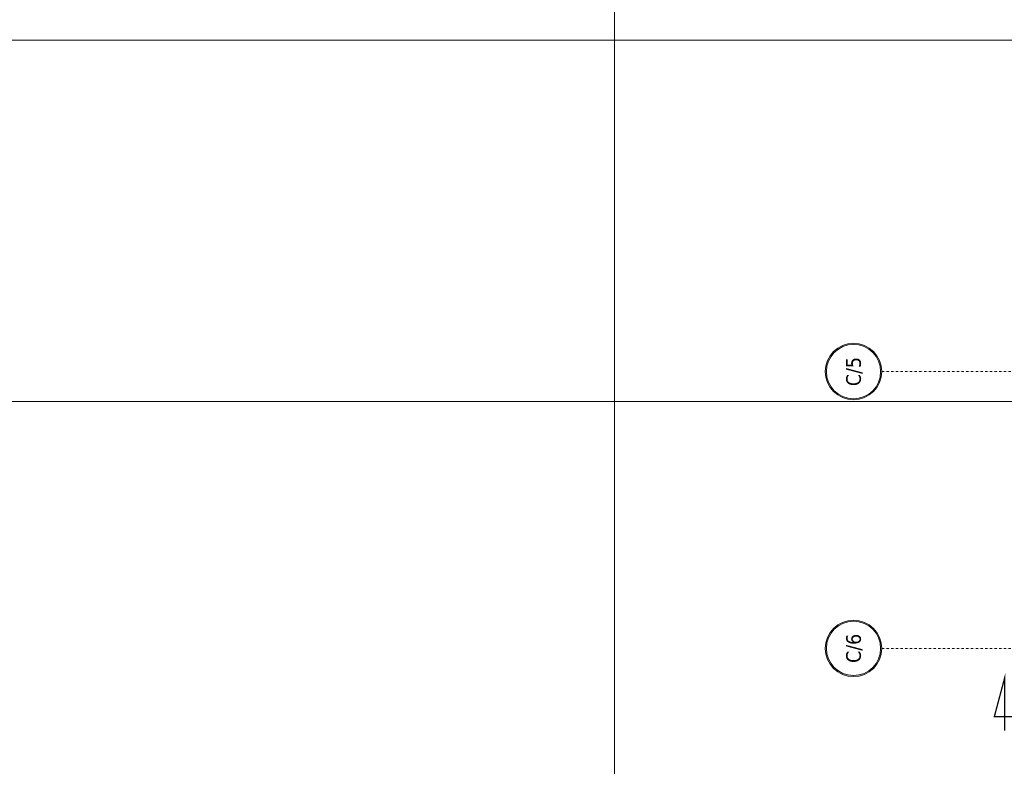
# Model space of a CAD drawing. Header units: millimetres. Extents: x -1893473 to 942156, y -568027 to 942944.
# Tile 191 of 256: x 153276 to 163948, y -484897 to -476806. Entities that reach past the tile are written whole.
import ezdxf
from ezdxf.enums import TextEntityAlignment as Align

# ---------------------------------------------------------------- set-up
doc = ezdxf.new("R2010")
doc.units = ezdxf.units.MM
doc.header["$LTSCALE"] = 0.2
doc.linetypes.add('ACAD_ISO03W100', pattern=[30, 12, -18])
doc.linetypes.add('DASHDOT', pattern=[25.4, 12.7, -6.35, 0, -6.35])
doc.layers.get('0').update_dxf_attribs({"lineweight": 0})
for name, color, linetype, lineweight in [('!! 0_ Opis', 3, 'Continuous', 13), ('!! 0_Opis_pom', 9, 'Continuous', 13), ('!! 0_Osie', 1, 'DASHDOT', 13), ('!! 1_OPIS POM NOWE', 140, 'Continuous', 5), ('!! wymiary osi', 250, 'Continuous', 9), ('0-osie-tx', 66, 'Continuous', 9), ('P-Opis nadproża', 150, 'Continuous', 9), ('P-Osie', 1, 'DASHDOT', 18)]:
    doc.layers.add(name, color=color, linetype=linetype, lineweight=lineweight)
doc.layers.add('!! 0_ramki', color=251, linetype='Continuous', lineweight=9, plot=False)
doc.layers.add('!! 1_Wyburzenia', color=7, linetype='ACAD_ISO03W100', lineweight=13, true_color=0xff0505)
doc.styles.add('ARIAL', font='tahoma.ttf')
doc.styles.add('TAHOMA', font='tahoma.ttf')
doc.styles.add('TXT', font='simplex.shx')
doc.dimstyles.new('DIM50', dxfattribs={"dimscale": 5, "dimtxt": 2.5, "dimasz": 1.5, "dimexe": 0, "dimexo": 0, "dimgap": 0.5, "dimtad": 1, "dimdec": 4, "dimrnd": 0.5, "dimdsep": 46, "dimtxsty": 'TXT', "dimblk1": 'TICK1', "dimblk2": 'TICK1', "dimsah": 1, "dimcen": 0, "dimse1": 1, "dimse2": 1, "dimclrd": 1, "dimclre": 7, "dimclrt": 9, "dimadec": 0, "dimazin": 0, "dimtfac": 1, "dimtdec": 4, "dimtmove": 2, "dimatfit": 3, "dimldrblk": 'TICK1', "dimfxl": 1, "dimtolj": 1, "dimarcsym": 0})

# ---------------------------------------------------------------- blocks, each defined once
blk = doc.blocks.new('*U12')
h = blk.add_hatch(color=256)
edge = h.paths.add_edge_path()
edge.add_arc((0, 0), 30.6, 0, 360)
edge = h.paths.add_edge_path(flags=17)
edge.add_arc((0, 0), 29.4, 0, 360)
for radius in [30.6, 29.4]:
    blk.add_circle((0, 0), radius)
at = {"style": 'TAHOMA', "flags": 8}
blk.add_attdef('ANSICHTSNUMMER', text='', height=16, dxfattribs=at).set_placement((0, 0), align=Align.MIDDLE_CENTER)
blk = doc.blocks.new('BLOK OSI')
at = {"layer": 'P-Osie'}
for points in [[(51570, -196290.1), (53810.6, -196290.1)], [(51570, -196590.1), (53810.6, -196590.1)]]:
    blk.add_lwpolyline(points, dxfattribs=at)
at = {"layer": '0-osie-tx'}
ref = blk.add_blockref('*U12', (51539.4, -196290.1), dxfattribs=dict(at, rotation=270))
ref.add_attrib('ANSICHTSNUMMER', 'C/5', dxfattribs={"layer": '0', "height": 16, "rotation": 90, "style": 'TAHOMA', "flags": 8}).set_placement((51539.4, -196290.1), align=Align.MIDDLE_CENTER)
ref = blk.add_blockref('*U12', (51539.4, -196590.1), dxfattribs=dict(at, rotation=270))
ref.add_attrib('ANSICHTSNUMMER', 'C/6', dxfattribs={"layer": '0', "height": 16, "rotation": 90, "style": 'TAHOMA', "flags": 8}).set_placement((51539.4, -196590.1), align=Align.MIDDLE_CENTER)
blk = doc.blocks.new('TICK1')
at = {"color": 2}
blk.add_line((-1, -1), (1, 1), dxfattribs=at)
at = {"color": 0}
for p, q in [((0, 0), (-1, 0)), ((0, -1.4), (0, 1.4))]:
    blk.add_line(p, q, dxfattribs=at)
blk = doc.blocks.new('*D1090')
at = {"layer": '!! wymiary osi', "color": 1, "lineweight": -2, "transparency": 16777216}
blk.add_line((263907, -482929), (294642, -482929), dxfattribs=at)
at = {"layer": 'DEFPOINTS', "color": 0, "transparency": 16777216}
for p in [(263900, -480808), (294650, -480808), (294650, -482929)]:
    blk.add_point(p, dxfattribs=at)
at = {"layer": '!! wymiary osi', "color": 1, "lineweight": -2, "transparency": 16777216, "xscale": 7.5, "yscale": 7.5, "zscale": 7.5, "rotation": 180}
blk.add_blockref('TICK1', (263900, -482929), dxfattribs=at)
at = {"layer": '!! wymiary osi', "color": 1, "lineweight": -2, "transparency": 16777216, "xscale": 7.5, "yscale": 7.5, "zscale": 7.5}
blk.add_blockref('TICK1', (294650, -482929), dxfattribs=at)
at = {"layer": '!! wymiary osi', "color": 9, "transparency": 16777216, "insert": (279275, -482920), "char_height": 12.5, "attachment_point": 5, "style": 'TXT'}
blk.add_mtext('\\A1;30750', dxfattribs=at)
blk = doc.blocks.new('oznaczenie przekroi')
at = {"layer": '!! 0_ Opis', "color": 2, "const_width": 1.44}
blk.add_lwpolyline([(87812.4, -196602.5), (87751.6, -196602.5), (87762.8, -196560.4), (87762.8, -196617.7)], dxfattribs=at)
blk.add_lwpolyline([(87812.4, -196602.5), (87751.6, -196602.5), (87762.8, -196560.4), (87762.8, -196617.7)], dxfattribs=at)
blk = doc.blocks.new('A$C2EB40A8D')
at = {"layer": '!! 0_ramki'}
for points in [[(-31093.9525, 43157.63294), (10906.0475, 43157.63294), (10906.0475, 13457.63294), (-31093.9525, 13457.63294)], [(-3943.9525, -13823.32675), (-3943.9525, 28176.67325), (25756.0475, 28176.67325), (26256.0475, -13823.32675)]]:
    blk.add_lwpolyline(points, close=True, dxfattribs=at)
at = {"layer": '!! 0_Osie', "xscale": 10, "yscale": 10, "zscale": 10}
blk.add_blockref('BLOK OSI', (-516748.24414, 1976683.397), dxfattribs=at)
at = {"layer": '!! 1_Wyburzenia', "xscale": 10, "yscale": 10, "zscale": 10}
blk.add_blockref('oznaczenie przekroi', (-877343.67123, 1976068.79528), dxfattribs=at)
at = {"layer": '!! 0_Opis_pom', "ltscale": 0.7, "style": 'ARIAL'}
for tag, p in [('B1,21', (-891.77727, 31796.97458)), ('A1,16', (-13651.31084, 31587.95236)), ('B1/17', (-9701.43347, 31565.05244)), ('B1,19', (-5798.61305, 31587.22944)), ('1,23', (10805.41388, 31565.05244)), ('A1,1', (-16866.13618, 31459.3792)), ('1,22', (4526.58954, 31507.65132)), ('B1,18', (-7791.62894, 31330.08444)), ('B1,20', (-2961.4347, 31167.05787)), ('A1,6', (-19287.17717, 30923.71998)), ('B1,1', (14135.63445, 30913.92963)), ('B1,3', (17346.74696, 30023.81022)), ('B1,4', (29817.71501, 29157.67457)), ('A1,5', (-23454.5385, 28820.77901)), ('A1,2', (-17502.57721, 28602.57524)), ('B1,2D', (2616.16402, 28559.52261)), ('A1,15', (-13651.31084, 28261.46046)), ('B1,4', (29883.58177, 28158.35876)), ('B1,2B', (18801.54781, 27650.12382)), ('B1,2A', (13086.7373, 27376.04393)), ('A1,3', (-16846.27912, 25980.40356)), ('B1,8', (9089.53994, 25356.27639)), ('B1,6', (31915.87888, 23754.79829)), ('A1,4', (-24010.17576, 23559.17399)), ('B1,14', (-11621.32288, 23261.44183)), ('B1,13', (-3080.55208, 22924.09997)), ('B1,5', (29245.49088, 22896.69268)), ('B1,10', (3982.60923, 22874.21277)), ('B1,9', (5634.43488, 22623.92098)), ('B1,2C', (13327.26639, 22378.5328)), ('B1,7', (16398.41175, 22348.28836)), ('B1,11', (5553.20442, 20939.83877)), ('B1,12', (3693.27174, 20628.72148)), ('C1,3', (5969.08376, 16336.01084)), ('C1,2', (11955.93711, 11671.55655)), ('C1,1', (15659.17205, 11415.94196)), ('C1,4', (5140.00888, 9205.5831)), ('C1,5', (5680.4486, 6154.54995)), ('C1,10', (16327.05085, 6080.66085)), ('C1,9', (16526.57171, 3173.45283)), ('C1,6', (6367.37903, 2771.84181)), ('D0,18', (-1981.87701, -110.73158)), ('D0,7', (-13531.42299, -1159.67649)), ('C1,7', (7275.77161, -1303.00991)), ('D0,3', (-9324.21674, -1442.63631)), ('D0,17', (2064.87671, -1345.69113)), ('D0,6', (-17529.61851, -1957.37463)), ('D0,10', (-21369.4432, -2140.60378)), ('D,09', (-12990.08379, -2746.32902)), ('D0,2', (-5516.19514, -3101.87722)), ('D0,16', (2266.73061, -3284.15369)), ('D0,8', (-14357.79539, -3567.69719)), ('D0,5', (-10461.54478, -3629.26575)), ('D0,4', (-8396.53404, -4353.7937)), ('D0,15', (1974.41895, -5205.84774)), ('D0,1', (-5633.49598, -5662.48534)), ('D0,11', (-23334.09291, -6045.78706)), ('D0,12', (-22436.85763, -9302.9678)), ('D0,13', (-22436.85763, -11581.16526)), ('D0,14', (-13645.94445, -11884.57769))]:
    blk.add_attdef(tag, text='', height=119.68, dxfattribs=at).set_placement(p, align=Align.MIDDLE_CENTER)
at = {"layer": '!! 1_OPIS POM NOWE', "style": 'ARIAL'}
for tag, p in [('C1.7A', (7769.3756, 685.765)), ('C1.7C', (7655.80151, -2045.04756)), ('C1.8B', (10935.93068, -2107.41983)), ('C1.8A', (13897.39715, -2120.69016)), ('C1.7B', (8274.43201, -3270.18959)), ('E1.2', (16701.02923, -5331.07351)), ('E1.5E', (21974.23379, -5463.99012)), ('E1.5D', (24989.27391, -5785.36474)), ('E1.1', (8357.81567, -5851.01076)), ('E1.5C', (25222.53959, -6394.64172)), ('E1.5B', (27694.70831, -7009.86571)), ('E1.6', (5279.46063, -8141.28746)), ('E1.5A', (25547.9555, -8495.18994)), ('E1.5F', (22414.7084, -9822.66389)), ('E1.5G', (23977.19473, -9792.46695)), ('E1,4', (13935.69867, -10458.20073)), ('E1.5L', (28030.8296, -11267.7725)), ('E1.3', (5639.18862, -11994.01941)), ('E1.5H', (23988.49716, -12231.38049)), ('E1.5K', (27714.73934, -12977.98364)), ('E1.5I', (22290.68736, -13989.9049)), ('E1.5J', (27095.71534, -16088.17469))]:
    blk.add_attdef(tag, text='', height=119.68, dxfattribs=at).set_placement(p, align=Align.MIDDLE_CENTER)
at = {"layer": '!! wymiary osi'}
dim = blk.add_linear_dim(base=(2748.87011, 17372.74675), p1=(-28001.12989, 19492.92898), p2=(2748.87011, 19492.92898), dimstyle='DIM50', dxfattribs=at)
dim.commit()
dim.dimension.update_dxf_attribs({"geometry": '*D1090', "text_midpoint": (-12626.12989, 17381.49675), "insert": (-291900.79406, 500301.26018)})

msp = doc.modelspace()

# ---------------------------------------------------------------- block references
at = {"layer": 'P-Opis nadproża', "color": 4}
msp.add_blockref('A$C2EB40A8D', (163667.94092, -494401.63474), dxfattribs=at)

doc.saveas('drawing.dxf')
